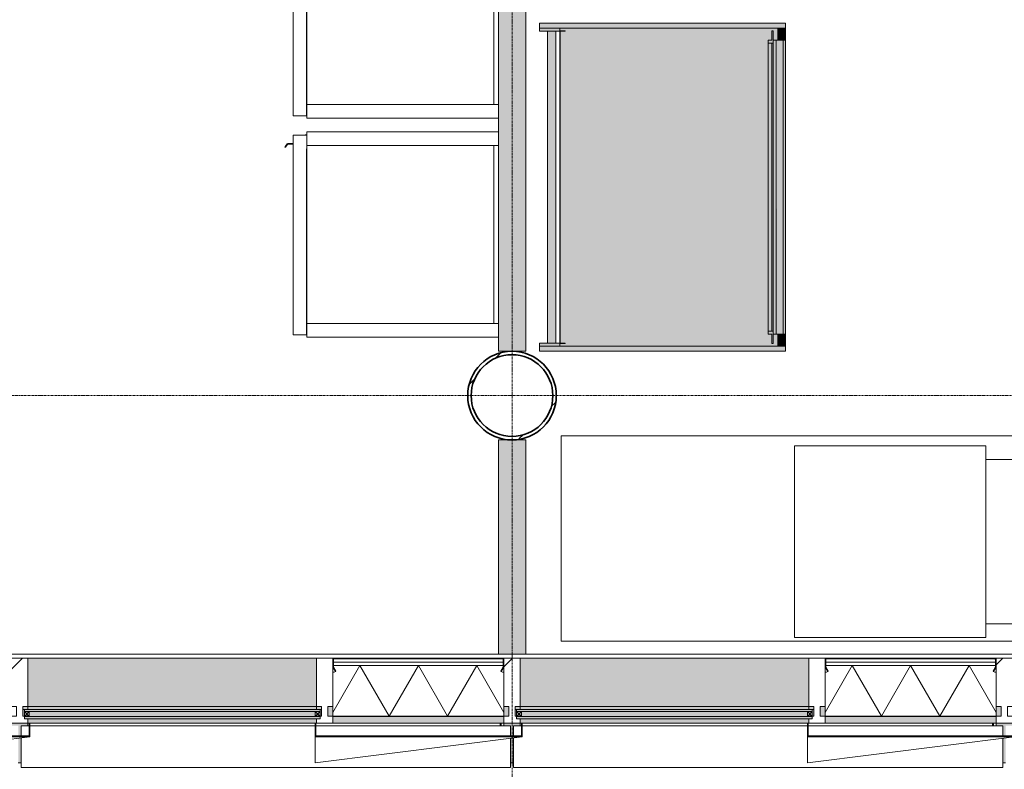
# Model space of a CAD drawing. Header units: millimetres. Extents: x -281 to 121694, y -16481 to 65128.
# Tile 25 of 256: x 15400 to 19000, y 8634 to 11374. Entities that reach past the tile are written whole.
import ezdxf

# ---------------------------------------------------------------- set-up
doc = ezdxf.new("R2010")
doc.units = ezdxf.units.MM
doc.linetypes.add('Grid Line', pattern=[12, 6, -2, 2, -2])
doc.linetypes.add('NLRS_Dash-0_6mm_Space-0_6mm_cpz', pattern=[1.2, 0.6, -0.6])
for name, color, linetype, lineweight in [('A--A2__Ruwbouw', 8, 'Continuous', 5), ('A--L$01A__Algemeen', 7, 'Continuous', 5), ('A--L$07A__Stramien', 1, 'Continuous', 5), ('A--L21__Buitenwanden', 3, 'Continuous', 5), ('A--L28__Hoofddraagconstructies', 3, 'Continuous', 5), ('A--L3__Afbouw', 2, 'Continuous', 5), ('A--L5__InstallatiesW', 7, 'Continuous', 5), ('A--L82__LosseGebruikersInvent', 1, 'Continuous', 5), ('A--L8__LosseInventaris', 1, 'Continuous', 5), ('A--LD21__DetailPenFijnHidden', 1, 'Continuous', 5), ('Specialty Equipment', 1, 'Continuous', 5)]:
    doc.layers.add(name, color=color, linetype=linetype, lineweight=lineweight)

# ---------------------------------------------------------------- blocks, each defined once
blk = doc.blocks.new('28_SCO_TLB_column steel circular hollow section - Ø323_9x12_5-V59-L_80_ 15')
at = {"layer": 'A--L28__Hoofddraagconstructies', "lineweight": 13}
h = blk.add_hatch(dxfattribs=at)
h.set_pattern_fill('FP_84', color=256, style=0, pattern_type=2)
h.set_pattern_definition([(45, (-17200, -10000), (-251.447, 251.447), []), (45, (-17200, -9619), (-251.447, 251.447), [])])
h.paths.add_polyline_path([(0, -161.9), (41.9, -156.4), (81, -140.3), (114.5, -114.5), (140.3, -81), (156.4, -41.9), (162, 0), (156.4, 41.9), (140.3, 81), (114.5, 114.5), (81, 140.3), (41.9, 156.4), (0, 162), (-41.9, 156.4), (-81, 140.3), (-114.5, 114.5), (-140.3, 81), (-156.4, 41.9), (-161.9, 0), (-156.4, -41.9), (-138.3, -83.5), (-114.5, -114.5), (-81, -140.3), (-41.9, -156.4), (-7.8, -160.9)])
h.paths.add_polyline_path([(-21.3, -147.9), (-62.1, -135.9), (-97.9, -112.9), (-125.7, -80.8), (-143.4, -42.1), (-149.4, 0), (-143.4, 42.1), (-125.7, 80.8), (-97.9, 112.9), (-62.1, 135.9), (-21.3, 147.9), (21.3, 147.9), (62.1, 135.9), (97.9, 112.9), (125.7, 80.8), (143.4, 42.1), (149.5, 0), (143.4, -42.1), (123.4, -83.5), (97.9, -112.9), (62.1, -135.9), (21.3, -147.9), (-7.8, -147.9)])
at = {"layer": 'A--L28__Hoofddraagconstructies', "color": 250, "lineweight": 35}
for radius, start, end in [(162, 360, 180), (149.4, 0, 180), (162, 180, 360), (149.4, 180, 0)]:
    blk.add_arc((0, 0), radius, start, end, dxfattribs=at)
blk = doc.blocks.new('TBR-B-BWK-C-NIE-ARC-R25_rvt-1-L_80_ 15')
at = {"layer": 'A--L28__Hoofddraagconstructies', "color": 90, "lineweight": 13}
blk.add_blockref('28_SCO_TLB_column steel circular hollow section - Ø323_9x12_5-V59-L_80_ 15', (17200, 10000), dxfattribs=at)
blk = doc.blocks.new('NLRS_21_CWP_glass panel _T_D__gen_cpz - NLRS_21_10_CWP_vliesgevel isolatie 30min_gen_cpz-V205-L_80_ 15')
at = {"layer": 'A--L$01A__Algemeen'}
h = blk.add_hatch(dxfattribs=at)
h.set_pattern_fill('FP_224', color=256, style=0, pattern_type=2)
h.set_pattern_definition([(45, (-16857.5, -9040), (-449.013, 449.013), []), (45, (-16698.75, -9040), (0, 898.026), []), (45, (-17016.25, -9040), (0, 898.026), [])])
h.paths.add_polyline_path([(303.1, -48.8), (311.8, -33.7), (310.1, -32.7), (301.3, -47.8)])
h.paths.add_polyline_path([(-303.1, -48.8), (-301.3, -47.8), (-310.1, -32.7), (-311.8, -33.7), (-310.1, -36.7)])
h.paths.add_polyline_path([(310.5, -31.2), (312.5, -31.2), (312.5, -5), (310.5, -5)])
h.paths.add_polyline_path([(-310.5, -31.2), (-310.5, -5), (-312.5, -5), (-312.5, -31.2)])
h.paths.add_polyline_path([(307.5, -2), (307.5, 0), (-307.5, 0), (-307.5, -2), (-38.6, -2)])
h = blk.add_hatch(dxfattribs=at)
h.set_pattern_fill('FP_225', color=256, style=0, pattern_type=2)
h.set_pattern_definition([(45, (-16857.5, -9040), (-42.4264, 42.4264), []), (135, (-16857.5, -9040), (-42.4264, -42.4264), [])])
h.paths.add_polyline_path([(-312.5, -51.3), (-307.6, -50.7), (-303.1, -48.8), (-312.5, -32.5)])
for p, q in [((312.5, 0), (-312.5, 0)), ((307.5, 0), (-307.5, 0)), ((312.5, -212), (312.5, 0)), ((-312.5, 0), (-312.5, -212)), ((-312.5, -5), (-312.5, -31.2)), ((-312.5, -27), (312.5, -27)), ((-312.5, -212), (-312.5, -27)), ((-213.6, -27), (-312.5, -198.3)), ((312.5, -27), (-312.5, -27)), ((-312.5, -27), (-312.5, -212)), ((-312.5, -32.5), (-312.5, -51.3)), ((-303.1, -48.8), (-312.5, -32.5)), ((-311.8, -33.7), (-303.1, -48.8)), ((-310.5, -31.2), (-310.5, -5)), ((-310.5, -5), (-310.5, -14.5)), ((310.5, -14.5), (-310.5, -14.5)), ((-310.5, -14.5), (-310.5, -27)), ((-310.5, -14.5), (310.5, -14.5)), ((-310.5, -27), (310.5, -27)), ((-301.3, -47.8), (-310.1, -32.7)), ((-307.5, -2), (307.5, -2)), ((307.5, -2), (-307.5, -2)), ((-213.6, -27), (-106.8, -212)), ((0, -27), (-106.8, -212)), ((0, -27), (106.8, -212)), ((213.6, -27), (106.8, -212)), ((213.6, -27), (312.5, -198.3)), ((310.1, -32.7), (301.3, -47.8)), ((312.5, -32.5), (303.1, -48.8)), ((303.1, -48.8), (311.8, -33.7)), ((310.5, -5), (310.5, -31.2)), ((310.5, -14.5), (310.5, -5)), ((310.5, -27), (310.5, -14.5)), ((312.5, -31.2), (312.5, -5)), ((312.5, -27), (312.5, -212)), ((312.5, -212), (312.5, -27)), ((312.5, -51.3), (312.5, -32.5)), ((-303.1, -48.8), (-301.3, -47.8)), ((301.3, -47.8), (303.1, -48.8)), ((312.5, -212), (-312.5, -212)), ((-312.5, -212), (312.5, -212)), ((-312.5, -212), (312.5, -212))]:
    blk.add_line(p, q, dxfattribs=at)
for centre, radius, start, end in [((307.5, -5), 5, 360, 90), ((-307.5, -5), 5, 90, 180), ((-307.5, -31.2), 5, 180, 210), ((-307.5, -5), 3, 90, 180), ((-307.5, -5), 3, 90, 180), ((-307.5, -31.2), 3, 180, 210), ((307.5, -5), 3, 360, 90), ((307.5, -5), 3, 0, 90), ((307.5, -31.2), 3, 330, 360), ((307.5, -31.2), 5, 330, 0), ((-312.5, -32.5), 18.8, 270, 300), ((312.5, -32.5), 18.8, 240, 270)]:
    blk.add_arc(centre, radius, start, end, dxfattribs=at)
blk = doc.blocks.new('NLRS_21_CWP_glass panel _T_D__gen_cpz - NLRS_21_10_CWP_vliesgevel isolatie 30min_gen_cpz-V206-L_80_ 15')
at = {"layer": 'A--L$01A__Algemeen'}
h = blk.add_hatch(dxfattribs=at)
h.set_pattern_fill('FP_226', color=256, style=0, pattern_type=2)
h.set_pattern_definition([(45, (-18657.5, -9040), (-449.013, 449.013), []), (45, (-18498.75, -9040), (0, 898.026), []), (45, (-18816.25, -9040), (0, 898.026), [])])
h.paths.add_polyline_path([(-303.1, -48.8), (-301.3, -47.8), (-310.1, -32.7), (-311.8, -33.7), (-310.1, -36.7)])
h.paths.add_polyline_path([(303.1, -48.8), (311.8, -33.7), (310.1, -32.7), (301.3, -47.8)])
h.paths.add_polyline_path([(310.5, -31.2), (312.5, -31.2), (312.5, -5), (310.5, -5)])
h.paths.add_polyline_path([(-312.5, -31.2), (-310.5, -31.2), (-310.5, -5), (-312.5, -5)])
h.paths.add_polyline_path([(28, -2), (307.5, -2), (307.5, 0), (-307.5, 0), (-307.5, -2)])
for p, q in [((312.5, 0), (-312.5, 0)), ((307.5, 0), (-307.5, 0)), ((312.5, -212), (312.5, 0)), ((-312.5, 0), (-312.5, -212)), ((-312.5, -5), (-312.5, -31.2)), ((-312.5, -27), (312.5, -27)), ((-312.5, -212), (-312.5, -27)), ((-213.6, -27), (-312.5, -198.3)), ((312.5, -27), (-312.5, -27)), ((-312.5, -27), (-312.5, -212)), ((-312.5, -32.5), (-312.5, -51.3)), ((-303.1, -48.8), (-312.5, -32.5)), ((-311.8, -33.7), (-303.1, -48.8)), ((-310.5, -31.2), (-310.5, -5)), ((-310.5, -5), (-310.5, -14.5)), ((310.5, -14.5), (-310.5, -14.5)), ((-310.5, -14.5), (-310.5, -27)), ((-310.5, -14.5), (310.5, -14.5)), ((-310.5, -27), (310.5, -27)), ((-301.3, -47.8), (-310.1, -32.7)), ((-307.5, -2), (307.5, -2)), ((307.5, -2), (-307.5, -2)), ((-213.6, -27), (-106.8, -212)), ((0, -27), (-106.8, -212)), ((0, -27), (106.8, -212)), ((213.6, -27), (106.8, -212)), ((213.6, -27), (312.5, -198.3)), ((310.1, -32.7), (301.3, -47.8)), ((312.5, -32.5), (303.1, -48.8)), ((303.1, -48.8), (311.8, -33.7)), ((310.5, -5), (310.5, -31.2)), ((310.5, -14.5), (310.5, -5)), ((310.5, -27), (310.5, -14.5)), ((312.5, -31.2), (312.5, -5)), ((312.5, -27), (312.5, -212)), ((312.5, -212), (312.5, -27)), ((312.5, -51.3), (312.5, -32.5)), ((-303.1, -48.8), (-301.3, -47.8)), ((301.3, -47.8), (303.1, -48.8)), ((312.5, -212), (-312.5, -212)), ((-312.5, -212), (312.5, -212)), ((-312.5, -212), (312.5, -212))]:
    blk.add_line(p, q, dxfattribs=at)
for centre, radius, start, end in [((307.5, -5), 5, 360, 90), ((-307.5, -5), 5, 90, 180), ((-307.5, -31.2), 5, 180, 210), ((-307.5, -5), 3, 90, 180), ((-307.5, -5), 3, 90, 180), ((-307.5, -31.2), 3, 180, 210), ((307.5, -5), 3, 360, 90), ((307.5, -5), 3, 0, 90), ((307.5, -31.2), 3, 330, 360), ((307.5, -31.2), 5, 330, 0), ((-312.5, -32.5), 18.8, 270, 300), ((312.5, -32.5), 18.8, 240, 270)]:
    blk.add_arc(centre, radius, start, end, dxfattribs=at)
blk = doc.blocks.new('Rectangular Mullion - 1332_210 x 60_30min zwart-47491177-L_80_ 15')
at = {"layer": 'A--L3__Afbouw'}
blk.add_hatch(color=256, dxfattribs=at).paths.add_polyline_path([(26170, 8803), (26170, 8827.2), (25545, 8827.2), (25545, 8803), (26152.3, 8803)])
for p, q in [((25545, 8827.2), (25545, 8828)), ((25545, 8827.2), (26170, 8827.2)), ((26170, 8828), (26170, 8827.2)), ((25545, 8803), (26170, 8803))]:
    blk.add_line(p, q, dxfattribs=at)
blk = doc.blocks.new('Rectangular Mullion - 1332_210 x 60_30min zwart-V211-L_80_ 15')
at = {"layer": 'A--L3__Afbouw'}
for points in [[(17170, 8803), (17170, 8827.2), (16545, 8827.2), (16545, 8803), (16818.9, 8803)], [(17170, 8827.2), (17170, 8828), (16818.9, 8827.2)]]:
    blk.add_hatch(color=256, dxfattribs=at).paths.add_polyline_path(points)
for p, q in [((16545, 8827.2), (16545, 8828)), ((16545, 8827.2), (17170, 8827.2)), ((17170, 8828), (17170, 8827.2)), ((16545, 8803), (17170, 8803))]:
    blk.add_line(p, q, dxfattribs=at)
blk = doc.blocks.new('Rectangular Mullion - 1332_210 x 60_30min zwart-V215-L_80_ 15')
at = {"layer": 'A--L3__Afbouw'}
for p, q in [((-30, 221), (-30, 237)), ((-30, 237), (30, 237)), ((30, 237), (30, 212.8)), ((-29.2, 212.8), (-30, 212.8)), ((-29.2, 212), (-29.2, 212.8)), ((-12, 212), (-29.2, 212)), ((-12, 177), (-12, 212)), ((29.2, 212), (12, 212)), ((12, 212), (12, 177)), ((30, 212.8), (29.2, 212.8)), ((29.2, 212.8), (29.2, 212)), ((-30, 0), (-30, 176.2)), ((-30, 176.2), (-29.2, 176.2)), ((-29.2, 176.2), (-29.2, 177)), ((-29.2, 177), (-12, 177)), ((12, 177), (29.2, 177)), ((29.2, 177), (29.2, 176.2)), ((29.2, 176.2), (30, 176.2)), ((30, 0), (-30, 0))]:
    blk.add_line(p, q, dxfattribs=at)
blk = doc.blocks.new('Rectangular Mullion - 1332_210 x 60_30min zwart-V216-L_80_ 15')
at = {"layer": 'A--L3__Afbouw'}
for p, q in [((-30, 221), (-30, 237)), ((-30, 237), (30, 237)), ((30, 237), (30, 212.8)), ((-29.2, 212.8), (-30, 212.8)), ((-29.2, 212), (-29.2, 212.8)), ((-12, 212), (-29.2, 212)), ((-12, 177), (-12, 212)), ((29.2, 212), (12, 212)), ((12, 212), (12, 177)), ((30, 212.8), (29.2, 212.8)), ((29.2, 212.8), (29.2, 212)), ((-30, 0), (-30, 176.2)), ((-30, 176.2), (-29.2, 176.2)), ((-29.2, 176.2), (-29.2, 177)), ((-29.2, 177), (-12, 177)), ((12, 177), (29.2, 177)), ((29.2, 177), (29.2, 176.2)), ((29.2, 176.2), (30, 176.2)), ((30, 0), (-30, 0))]:
    blk.add_line(p, q, dxfattribs=at)
blk = doc.blocks.new('Rectangular Mullion - 1332_210 x 60_30min zwart-V220-L_80_ 15')
at = {"layer": 'A--L3__Afbouw'}
for points in [[(25405.6, 8863.8), (25485, 8863.8), (25485, 9040), (24430, 9040), (24430, 8863.8), (24659, 8863.8)], [(24430, 8853), (25485, 8853), (25485, 8863), (24430, 8863), (24430, 8855.8)], [(25483.1, 8803), (25485, 8803), (25485, 8819), (24430, 8819), (24430, 8803), (25480.1, 8803)]]:
    blk.add_hatch(color=256, dxfattribs=at).paths.add_polyline_path(points)
for p, q in [((25485, 9040), (24430, 9040)), ((24430, 8863), (24430, 8863.8)), ((24430, 8863.8), (25485, 8863.8)), ((24430, 8853), (24430, 8863)), ((24430, 8863), (25485, 8863)), ((25485, 8863.8), (25485, 8863)), ((25485, 8863), (25485, 8853)), ((24430, 8803), (24434.6, 8803)), ((24437.6, 8803), (25480.1, 8803)), ((25483.1, 8803), (25485, 8803))]:
    blk.add_line(p, q, dxfattribs=at)
blk = doc.blocks.new('Rectangular Mullion - 1332_435 x 60_30min-56842410-L_80_ 15')
at = {"layer": 'A--LD21__DetailPenFijnHidden'}
h = blk.add_hatch(color=256, dxfattribs=at)
h.paths.add_polyline_path([(4.9, 382), (4.9, 291.1), (-5.1, 292.3), (-5.1, 382)])
h.paths.add_polyline_path([(-5.1, 284), (4.9, 284), (4.9, 247), (30, 247), (29.2, 237), (-30, 237), (-29.2, 247), (-5.1, 247)])
for p, q in [((-5.1, 382), (4.9, 382)), ((-30, 237), (-30, 247)), ((30, 247), (30, 237))]:
    blk.add_line(p, q, dxfattribs=at)
blk = doc.blocks.new('Rectangular Mullion - 1332_210 x 60_30min zwart-56819415-L_80_ 15')
at = {"layer": 'A--LD21__DetailPenFijnHidden'}
h = blk.add_hatch(color=256, dxfattribs=at)
h.paths.add_polyline_path([(10012, 8853), (10030, 8853), (10029.2, 8863), (10012, 8863), (10012, 8855.8)])
h.paths.add_polyline_path([(11085, 8853), (11103, 8853), (11103, 8863), (11085, 8863), (11085, 8855.8)])
blk = doc.blocks.new('Rectangular Mullion - 1332_210 x 60_30min zwart-56819417-L_80_ 15')
at = {"layer": 'A--LD21__DetailPenFijnHidden'}
h = blk.add_hatch(color=256, dxfattribs=at)
h.paths.add_polyline_path([(26170.8, 8828), (26188, 8828), (26188, 8863), (26170, 8863), (26170, 8828)])
h.paths.add_polyline_path([(25527, 8828), (25545, 8828), (25544.2, 8863), (25527, 8863), (25527, 8855.8)])
blk = doc.blocks.new('Rectangular Mullion - 1332_210 x 60_30min zwart-V237-L_80_ 15')
at = {"layer": 'A--L3__Afbouw'}
h = blk.add_hatch(dxfattribs=at)
h.set_pattern_fill('FP_240', color=256, style=0, pattern_type=2)
h.set_pattern_definition([(315, (-19000, 9040), (449.013, 449.013), []), (315, (-18841.25, 9040), (898.026, 0), []), (315, (-19158.75, 9040), (898.026, 0), [])])
h.paths.add_polyline_path([(17, 237), (30, 237), (29.5, 221), (17, 221), (17, 213), (12, 212), (12, 177), (30, 176.2), (30, 0), (-30, 0), (-29.2, 177), (-12, 177), (-12, 212), (-30, 212.8), (-30, 237)])
for p, q in [((-30, 212.8), (-30, 237)), ((-30, 237), (30, 237)), ((30, 237), (30, 221)), ((-29.2, 212.8), (-30, 212.8)), ((-29.2, 212), (-29.2, 212.8)), ((-12, 212), (-29.2, 212)), ((-12, 177), (-12, 212)), ((29.2, 212), (12, 212)), ((12, 212), (12, 177)), ((30, 212.8), (29.2, 212.8)), ((29.2, 212.8), (29.2, 212)), ((-30, 176.2), (-29.2, 176.2)), ((-29.2, 176.2), (-29.2, 177)), ((-29.2, 177), (-12, 177)), ((12, 177), (29.2, 177)), ((29.2, 177), (29.2, 176.2)), ((29.2, 176.2), (30, 176.2)), ((30, 176.2), (30, 0)), ((30, 0), (-30, 0))]:
    blk.add_line(p, q, dxfattribs=at)
blk = doc.blocks.new('Rectangular Mullion - 1332_210 x 60_30min zwart-V238-L_80_ 15')
at = {"layer": 'A--L3__Afbouw'}
h = blk.add_hatch(dxfattribs=at)
h.set_pattern_fill('FP_241', color=256, style=0, pattern_type=2)
h.set_pattern_definition([(315, (-17200, 9040), (449.013, 449.013), []), (315, (-17041.25, 9040), (898.026, 0), []), (315, (-17358.75, 9040), (898.026, 0), [])])
h.paths.add_polyline_path([(-30, 237), (30, 237), (29.5, 221), (17, 221), (17, 213), (12, 212), (12, 177), (30, 176.2), (30, 0), (-30, 0), (-29.2, 177), (-12, 177), (-12, 212), (-30, 212.8)])
for p, q in [((-30, 212.8), (-30, 237)), ((-30, 237), (30, 237)), ((30, 237), (30, 221)), ((-29.2, 212.8), (-30, 212.8)), ((-29.2, 212), (-29.2, 212.8)), ((-12, 212), (-29.2, 212)), ((-12, 177), (-12, 212)), ((29.2, 212), (12, 212)), ((12, 212), (12, 177)), ((30, 212.8), (29.2, 212.8)), ((29.2, 212.8), (29.2, 212)), ((-30, 176.2), (-29.2, 176.2)), ((-29.2, 176.2), (-29.2, 177)), ((-29.2, 177), (-12, 177)), ((12, 177), (29.2, 177)), ((29.2, 177), (29.2, 176.2)), ((29.2, 176.2), (30, 176.2)), ((30, 176.2), (30, 0)), ((30, 0), (-30, 0))]:
    blk.add_line(p, q, dxfattribs=at)
blk = doc.blocks.new('Rectangular Mullion - 1332_210 x 60_30min zwart-V239-L_80_ 15')
at = {"layer": 'A--L3__Afbouw'}
h = blk.add_hatch(dxfattribs=at)
h.set_pattern_fill('FP_242', color=256, style=0, pattern_type=2)
h.set_pattern_definition([(315, (-15400, 9040), (449.013, 449.013), []), (315, (-15241.25, 9040), (898.026, 0), []), (315, (-15558.75, 9040), (898.026, 0), [])])
h.paths.add_polyline_path([(17, 237), (30, 237), (29.5, 221), (17, 221), (17, 213), (12, 212), (12, 177), (30, 176.2), (30, 0), (-30, 0), (-29.2, 177), (-12, 177), (-12, 212), (-30, 212.8), (-30, 237)])
for p, q in [((-30, 212.8), (-30, 237)), ((-30, 237), (30, 237)), ((30, 237), (30, 221)), ((-29.2, 212.8), (-30, 212.8)), ((-29.2, 212), (-29.2, 212.8)), ((-12, 212), (-29.2, 212)), ((-12, 177), (-12, 212)), ((29.2, 212), (12, 212)), ((12, 212), (12, 177)), ((30, 212.8), (29.2, 212.8)), ((29.2, 212.8), (29.2, 212)), ((-30, 176.2), (-29.2, 176.2)), ((-29.2, 176.2), (-29.2, 177)), ((-29.2, 177), (-12, 177)), ((12, 177), (29.2, 177)), ((29.2, 177), (29.2, 176.2)), ((29.2, 176.2), (30, 176.2)), ((30, 176.2), (30, 0)), ((30, 0), (-30, 0))]:
    blk.add_line(p, q, dxfattribs=at)
blk = doc.blocks.new('Rectangular Mullion - gevelband kader-V320-L_80_ 15')
at = {"layer": 'A--L3__Afbouw'}
for p, q in [((24404.9, 8756), (24404.9, 8793)), ((24404.9, 8793), (24434.6, 8793)), ((24437.6, 8793), (25480.1, 8793)), ((25483.1, 8793), (26194.9, 8793)), ((26194.9, 8793), (26194.9, 8756)), ((24404.9, 8640), (24404.9, 8748.9)), ((26194.9, 8747.7), (26194.9, 8640)), ((26194.9, 8640), (24404.9, 8640))]:
    blk.add_line(p, q, dxfattribs=at)
blk = doc.blocks.new('NLRS_82_FU_UN_lab en spoel tafels_gen_kad - labtafel dxbxh 750x1800x950-V347-L_80_ 15')
at = {"layer": 'A--L$01A__Algemeen'}
for p, q in [((900, 487.3), (-900, 487.3)), ((-900, 487.3), (-900, -262.7)), ((900, 400.7), (900, 487.3)), ((900, -262.7), (900, -199.3)), ((-900, -262.7), (900, -262.7))]:
    blk.add_line(p, q, dxfattribs=at)
blk = doc.blocks.new('NLRS_57_ME_UN_zuurkast_gen_kad - zuurkast dxbxh 900x1200x2700-V354-L_80_ 15')
at = {"layer": 'A--L5__InstallatiesW'}
for points in [[(-600, -900), (-581, -900), (-581, -2), (-583, 0), (-598, 0), (-600, -2), (-600, -638.9)], [(581, -900), (600, -900), (600, -2), (598, 0), (583, 0), (581, -2), (581, -638.9)]]:
    blk.add_hatch(color=254, dxfattribs=at).paths.add_polyline_path(points)
h = blk.add_hatch(color=254, dxfattribs=at)
h.paths.add_polyline_path([(-571, -94), (-570, -94), (-571, -76.5)])
h.paths.add_polyline_path([(-569.5, -75), (-569.5, -76), (-569.5, -75)])
at = {"layer": 'A--L8__LosseInventaris'}
h = blk.add_hatch(color=254, dxfattribs=at)
h.paths.add_polyline_path([(-600, -2), (-598, 0), (-600, 0)])
h.paths.add_polyline_path([(-583, 0), (-581, -2), (-581, -75), (-570, -75), (-570, 0), (-581, 0)])
for points in [[(-570, -60), (570, -60), (570, -30), (-570, -30)], [(-537, -866), (537, -866), (537, -855), (-537, -855)], [(-526, -836.4), (-526, -850.5), (526, -850.5), (526, -836.4), (-421.2, -836.4)], [(-526, -855), (526, -855), (526, -850.5), (-526, -850.5)], [(-581, -874.3), (-581, -898), (-579, -900), (-539, -900), (-537, -898), (-537, -874.3), (-539, -872.3), (-579, -872.3)], [(-537, -868.5), (537, -867.9), (537, -866), (-537, -866.7), (-537, -867.9)], [(-537, -868.5), (-537, -872), (537, -872), (537, -868.5), (-421.2, -868.5)], [(-537, -874.3), (-537, -892), (537, -892), (537, -872), (-537, -872.3)], [(-537, -896.3), (-537, -900), (537, -898.9), (537, -892), (-537, -892.8), (-537, -895.3)], [(537, -874.3), (537, -898), (539, -900), (579, -900), (581, -898), (581, -874.3), (579, -872.3), (539, -872.3)]]:
    blk.add_hatch(color=254, dxfattribs=at).paths.add_polyline_path(points)
h = blk.add_hatch(color=254, dxfattribs=at)
h.paths.add_polyline_path([(570, 0), (570, -75), (581, -75), (581, -2), (583, 0), (581, 0)])
h.paths.add_polyline_path([(598, 0), (600, -2), (600, 0)])
h = blk.add_hatch(color=254, dxfattribs=at)
h.paths.add_polyline_path([(-581, -836.4), (-581, -874.3), (-579, -872.3), (-539, -872.3), (-537, -874.3), (-537, -855), (-571, -855), (-571, -850.5), (-537, -850.5), (-537, -836.4), (537, -836.4), (537, -850.5), (571, -850.5), (571, -855), (537, -855), (537, -874.3), (539, -872.3), (579, -872.3), (581, -874.3), (581, -75), (-581, -76), (-581, -638.9)])
h.paths.add_polyline_path([(-581, -900), (-579, -900), (-581, -898)])
h.paths.add_polyline_path([(-539, -900), (-537, -898.9), (-537.9, -898.9), (-538.9, -899.9)])
h.paths.add_polyline_path([(537, -900), (537.9, -898.9), (537, -899.5), (537, -899.9)])
h.paths.add_polyline_path([(570, -76.5), (571, -76.5), (570, -94)])
h.paths.add_polyline_path([(579, -900), (581, -900), (581, -898)])
h = blk.add_hatch(color=254, dxfattribs=at)
h.paths.add_polyline_path([(-571, -855), (-526, -855), (-526, -836.4), (-537, -836.4), (-537, -850.5), (-571, -850.5)])
h.paths.add_polyline_path([(526, -855), (571, -855), (571, -850.5), (537, -850.5), (537, -836.4), (526, -836.4), (526, -850.5)])
at = {"layer": 'A--L5__InstallatiesW', "color": 5}
for p, q in [((-583, 0), (-598, 0)), ((598, 0), (583, 0)), ((-600, -2), (-600, -900)), ((-581, -900), (-581, -2)), ((581, -2), (581, -900)), ((600, -900), (600, -2)), ((-571, -76.5), (-571, -94)), ((-571, -94), (-570, -94)), ((-570, -94), (-570, -76.5)), ((569.5, -75), (-569.5, -75)), ((-569.5, -76), (569.5, -76)), ((570, -76.5), (570, -94)), ((570, -94), (571, -94)), ((571, -94), (571, -76.5)), ((581, -900), (600, -900)), ((-600, -900), (-581, -900))]:
    blk.add_line(p, q, dxfattribs=at)
for centre, radius, start, end in [((-583, -2), 2, 0, 90), ((583, -2), 2, 90, 180), ((598, -2), 2, 360, 90), ((-598, -2), 2, 90, 180), ((-569.5, -76.5), 1.46, 90, 180), ((-569.5, -76.5), 0.5, 90, 180), ((569.5, -76.5), 1.46, 0, 90), ((569.5, -76.5), 0.5, 0, 90)]:
    blk.add_arc(centre, radius, start, end, dxfattribs=at)
at = {"layer": 'A--L8__LosseInventaris', "color": 5}
for p, q in [((-598, 0), (-600, 0)), ((-600, 0), (-600, -2)), ((-570, 0), (-583, 0)), ((-570, -75), (-570, 0)), ((570, -30), (-570, -30)), ((-570, -30), (-570, -60)), ((583, 0), (570, 0)), ((570, 0), (570, -75)), ((570, -60), (570, -30)), ((600, 0), (598, 0)), ((600, -2), (600, 0)), ((-570, -60), (570, -60)), ((-569.5, -75), (-581, -75)), ((581, -75), (569.5, -75)), ((-537, -866), (-537, -855)), ((526, -855), (-526, -855)), ((537, -855), (537, -866)), ((-581, -900), (-579, -900)), ((-539, -900), (-537, -900)), ((-537, -868.5), (-537, -866)), ((-537, -866), (537, -866)), ((-537, -872), (-537, -868.5)), ((-537, -874.4), (-537, -872)), ((537, -892), (-537, -892)), ((-537, -898.9), (-537, -900)), ((537, -866), (537, -868.5)), ((537, -868.5), (537, -872)), ((537, -872), (537, -874.4)), ((537, -900), (537, -898.9)), ((537, -900), (539, -900)), ((579, -900), (581, -900)), ((-537, -900), (537, -900))]:
    blk.add_line(p, q, dxfattribs=at)
at = {"layer": 'Specialty Equipment'}
for p, q in [((-571, -850.5), (-571, -855)), ((-537, -850.5), (-571, -850.5)), ((-571, -855), (-526, -855)), ((-526, -836.4), (-537, -836.4)), ((-537, -836.4), (-537, -850.5)), ((-526, -855), (-526, -836.4)), ((526, -836.4), (-526, -836.4)), ((-526, -836.4), (-526, -850.5)), ((-526, -850.5), (526, -850.5)), ((537, -836.4), (526, -836.4)), ((526, -836.4), (526, -855)), ((526, -850.5), (526, -836.4)), ((526, -855), (571, -855)), ((537, -850.5), (537, -836.4)), ((571, -850.5), (537, -850.5)), ((571, -855), (571, -850.5)), ((-581, -874.3), (-581, -898)), ((-539, -872.3), (-579, -872.3)), ((-537, -898), (-537, -874.3)), ((537, -874.3), (537, -898)), ((579, -872.3), (539, -872.3)), ((581, -898), (581, -874.3)), ((-579, -900), (-539, -900)), ((539, -900), (579, -900))]:
    blk.add_line(p, q, dxfattribs=at)
for centre, start, end in [((-579, -874.3), 90, 180), ((-579, -898), 180, 270), ((-539, -874.3), 360, 90), ((-539, -898), 270, 0), ((539, -874.3), 90, 180), ((539, -898), 180, 270), ((579, -874.3), 360, 90), ((579, -898), 270, 0)]:
    blk.add_arc(centre, 2, start, end, dxfattribs=at)
blk = doc.blocks.new('NLRS_82_SE_UN_koelkast_vriezer_incubator_gen_kad - vriezer -20 dxbxh 750x750x1600-51732105-L_80_ 15')
at = {"layer": 'A--L8__LosseInventaris'}
for p, q in [((-280.3, 79), (-330.3, 79)), ((-330.3, 79), (-330.3, -621)), ((-280.3, 79), (369.7, 79)), ((-280.3, 63), (-280.3, 79)), ((-280.3, -621), (-280.3, 79)), ((369.7, 79), (369.7, 63)), ((419.7, 79), (369.7, 79)), ((369.7, 79), (369.7, -621)), ((419.7, -621), (419.7, 79)), ((369.7, 63), (-280.3, 63)), ((-280.3, 63), (369.7, 63)), ((-280.3, -621), (-280.3, 63)), ((369.7, -621), (369.7, 63)), ((-330.3, -621), (-280.3, -621)), ((-318.8, -621), (-268.8, -621)), ((-318.8, -670), (-318.8, -621)), ((369.7, -621), (-280.3, -621)), ((-268.8, -622), (-268.8, -621)), ((411.2, -622), (-268.8, -622)), ((369.7, -621), (419.7, -621)), ((411.2, -670), (411.2, -622)), ((-317.8, -671), (410.2, -671)), ((-287.8, -671), (-287.8, -688.7)), ((-285.3, -687.5), (-285.3, -671)), ((-286, -692.5), (-276.3, -700.6)), ((-274.5, -698.9), (-283.5, -691.3))]:
    blk.add_line(p, q, dxfattribs=at)
for centre, radius, start, end in [((-305.3, -621), 15, 180, 204.8987), ((-282.8, -688.7), 5, 180, 230), ((-280.3, -687.5), 5, 180, 230), ((-275.3, -699.8), 1.26, 220, 50)]:
    blk.add_arc(centre, radius, start, end, dxfattribs=at)
for points, knots in [([(-317.8, -671), (-317.9, -671), (-318, -671), (-318.2, -670.9), (-318.3, -670.9), (-318.4, -670.8), (-318.5, -670.7), (-318.7, -670.5), (-318.8, -670.3), (-318.8, -670.1), (-318.8, -670)], [0, 0, 0, 0, 0.166667, 0.25, 0.333333, 0.416667, 0.5, 0.666667, 0.833333, 1, 1, 1, 1]), ([(411.2, -670), (411.2, -670.1), (411.2, -670.3), (411.1, -670.5), (410.9, -670.7), (410.8, -670.8), (410.7, -670.9), (410.6, -670.9), (410.4, -671), (410.3, -671), (410.2, -671)], [-1, -1, -1, -1, -0.833333, -0.666667, -0.5, -0.416667, -0.333333, -0.25, -0.166667, 0, 0, 0, 0])]:
    blk.add_open_spline(points, degree=3, knots=knots, dxfattribs=at)
blk = doc.blocks.new('NLRS_82_SE_UN_koelkast_vriezer_incubator_gen_kad - koelkast dxbxh 750x750x1800-49283073-L_80_ 15')
at = {"layer": 'A--L8__LosseInventaris'}
for p, q in [((-280.3, 79), (-330.3, 79)), ((-330.3, 79), (-330.3, -621)), ((-280.3, 79), (369.7, 79)), ((-280.3, 63), (-280.3, 79)), ((-280.3, -621), (-280.3, 79)), ((369.7, 79), (369.7, 63)), ((419.7, 79), (369.7, 79)), ((369.7, 79), (369.7, -621)), ((419.7, -621), (419.7, 79)), ((369.7, 63), (-280.3, 63)), ((-280.3, 63), (369.7, 63)), ((-280.3, -621), (-280.3, 63)), ((369.7, -621), (369.7, 63)), ((-330.3, -621), (-280.3, -621)), ((-318.8, -621), (-268.8, -621)), ((-318.8, -670), (-318.8, -621)), ((369.7, -621), (-280.3, -621)), ((-268.8, -622), (-268.8, -621)), ((411.2, -622), (-268.8, -622)), ((369.7, -621), (419.7, -621)), ((411.2, -670), (411.2, -622)), ((-317.8, -671), (410.2, -671)), ((-287.8, -671), (-287.8, -688.7)), ((-285.3, -687.5), (-285.3, -671)), ((-286, -692.5), (-276.3, -700.6)), ((-274.5, -698.9), (-283.5, -691.3))]:
    blk.add_line(p, q, dxfattribs=at)
for centre, radius, start, end in [((-305.3, -621), 15, 180, 204.8987), ((-282.8, -688.7), 5, 180, 230), ((-280.3, -687.5), 5, 180, 230), ((-275.3, -699.8), 1.26, 220, 50)]:
    blk.add_arc(centre, radius, start, end, dxfattribs=at)
for points, knots in [([(-317.8, -671), (-317.9, -671), (-318, -671), (-318.2, -670.9), (-318.3, -670.9), (-318.4, -670.8), (-318.5, -670.7), (-318.7, -670.5), (-318.8, -670.3), (-318.8, -670.1), (-318.8, -670)], [0, 0, 0, 0, 0.166667, 0.25, 0.333333, 0.416667, 0.5, 0.666667, 0.833333, 1, 1, 1, 1]), ([(411.2, -670), (411.2, -670.1), (411.2, -670.3), (411.1, -670.5), (410.9, -670.7), (410.8, -670.8), (410.7, -670.9), (410.6, -670.9), (410.4, -671), (410.3, -671), (410.2, -671)], [-1, -1, -1, -1, -0.833333, -0.666667, -0.5, -0.416667, -0.333333, -0.25, -0.166667, 0, 0, 0, 0])]:
    blk.add_open_spline(points, degree=3, knots=knots, dxfattribs=at)
blk = doc.blocks.new('NLRS_82_SE_LB_laboratorium apparaat space reservation_gen_cpz - lab apparaat_tafelniveau-57700391-L_80_ 15')
at = {"layer": 'A--L8__LosseInventaris', "linetype": 'NLRS_Dash-0_6mm_Space-0_6mm_cpz'}
for p, q in [((-325, 300), (325, 300)), ((-325, 300), (-325, -300)), ((325, 300), (325, -300)), ((-325, -300), (325, -300))]:
    blk.add_line(p, q, dxfattribs=at)
at = {"layer": 'Specialty Equipment'}
for p, q in [((325, 300), (-325, 300)), ((-325, 300), (-325, -300)), ((325, -300), (325, 300)), ((-325, -300), (325, -300))]:
    blk.add_line(p, q, dxfattribs=at)
blk = doc.blocks.new('NLRS_82_SE_LB_laboratorium apparaat space reservation_gen_cpz - lab apparaat_tafelniveau-57700392-L_80_ 15')
at = {"layer": 'A--L8__LosseInventaris', "linetype": 'NLRS_Dash-0_6mm_Space-0_6mm_cpz'}
for p, q in [((-350, 350), (350, 350)), ((-350, 350), (-350, -350)), ((350, 350), (350, -350)), ((-350, -350), (350, -350))]:
    blk.add_line(p, q, dxfattribs=at)
at = {"layer": 'Specialty Equipment'}
for p, q in [((350, 350), (-350, 350)), ((-350, 350), (-350, -350)), ((350, -350), (350, 350)), ((-350, -350), (350, -350))]:
    blk.add_line(p, q, dxfattribs=at)
blk = doc.blocks.new('CSWK_double-triple glass panel - CSWK_double-triple glass panel-73654250-L_80_ 15')
at = {"layer": 'A--L$01A__Algemeen'}
for points in [[(540.5, -195), (540.5, -187), (-540.5, -187), (-540.5, -195), (354.6, -195)], [(540.5, -221), (540.5, -213), (-540.5, -213), (-540.5, -221), (354.6, -221)]]:
    blk.add_hatch(color=256, dxfattribs=at).paths.add_polyline_path(points)
at = {"layer": 'A--L82__LosseGebruikersInvent'}
blk.add_hatch(color=256, dxfattribs=at).paths.add_polyline_path([(354.6, -213), (545.5, -212), (545.5, -187), (540.5, -187), (540.5, -195), (-540.5, -195), (-540.5, -187), (-545.5, -187), (-545.5, -212), (-18.7, -213)])
at = {"layer": 'A--L$01A__Algemeen'}
for p, q in [((-540.5, -187), (540.5, -187)), ((-540.5, -195), (-540.5, -187)), ((540.5, -195), (-540.5, -195)), ((-540.5, -195), (-540.5, -213)), ((-522.5, -195), (-540.5, -195)), ((-540.5, -213), (-522.5, -195)), ((-522.5, -213), (-540.5, -195)), ((-540.5, -213), (540.5, -213)), ((-540.5, -221), (-540.5, -213)), ((-540.5, -213), (-522.5, -213)), ((-522.5, -213), (-522.5, -195)), ((522.5, -195), (522.5, -213)), ((540.5, -195), (522.5, -195)), ((522.5, -213), (540.5, -195)), ((540.5, -213), (522.5, -195)), ((522.5, -213), (540.5, -213)), ((540.5, -187), (540.5, -195)), ((540.5, -213), (540.5, -195)), ((540.5, -213), (540.5, -221)), ((540.5, -221), (-540.5, -221))]:
    blk.add_line(p, q, dxfattribs=at)
at = {"layer": 'A--L82__LosseGebruikersInvent'}
for p, q in [((-545.5, -187), (-540.5, -187)), ((540.5, -187), (545.5, -187))]:
    blk.add_line(p, q, dxfattribs=at)
blk = doc.blocks.new('zetwerk - NLRS_41_12_05_GM_zetwerk gevel_gen_cpz-73493080-L_80_ 15')
at = {"layer": 'A--L$01A__Algemeen'}
for p, q in [((-374.45, 0), (-377.45, 0)), ((-377.45, 0), (-377.45, -50)), ((-374.45, -47), (-374.45, 0)), ((380.05, 0), (377.05, 0)), ((377.05, 0), (377.05, -47)), ((380.05, -50), (380.05, 0)), ((-377.45, -145), (380.05, -50)), ((380.05, -50), (-377.45, -50)), ((-377.45, -50), (-377.45, -145)), ((-377.45, -50), (380.05, -50)), ((377.05, -47), (-374.45, -47))]:
    blk.add_line(p, q, dxfattribs=at)
blk = doc.blocks.new('zetwerk - NLRS_41_12_05_GM_zetwerk gevel_gen_cpz-73493256-L_80_ 15')
at = {"layer": 'A--LD21__DetailPenFijnHidden'}
blk.add_hatch(color=256, dxfattribs=at).paths.add_polyline_path([(301.9, -10), (302.5, -10), (302.5, 0), (299.5, 0), (299.5, -10)])
for p, q in [((-377.5, 0), (-377.5, -10)), ((299.5, 0), (299.5, -10)), ((302.5, -10), (302.5, 0))]:
    blk.add_line(p, q, dxfattribs=at)

msp = doc.modelspace()

# ---------------------------------------------------------------- hatches: boundary and pattern name
at = {"layer": 'A--A2__Ruwbouw'}
for points in [[(17250, 10161.9), (17250, 14200), (17150, 14200), (17150, 10161.9), (17241.9, 10161.9)], [(17250, 9055), (17250, 9838), (17150, 9838), (17150, 9055), (17192.2, 9055)]]:
    msp.add_hatch(color=256, dxfattribs=at).paths.add_polyline_path(points)

# ---------------------------------------------------------------- linework, layer by layer
at = {"layer": 'A--L$07A__Stramien', "linetype": 'Grid Line'}
for p, q in [((17200, 64428.4), (17200, 5044.8)), ((100373, 10000), (-281.1, 10000))]:
    msp.add_line(p, q, dxfattribs=at)
at = {"layer": 'A--L21__Buitenwanden'}
for p, q in [((17250, 10161.9), (17250, 14276)), ((17150, 11014), (17150, 10964)), ((17150, 10214), (17150, 10161.9)), ((17150, 10161.9), (17250, 10161.9)), ((17250, 9838), (17150, 9838)), ((17150, 9838), (17150, 9055)), ((17250, 9055), (17250, 9838)), ((9347.5, 9055), (25485, 9055)), ((16485, 9040), (15430, 9040)), ((18285, 9040), (17230, 9040))]:
    msp.add_line(p, q, dxfattribs=at)

# ---------------------------------------------------------------- block references
at = {"lineweight": 5}
msp.add_blockref('TBR-B-BWK-C-NIE-ARC-R25_rvt-1-L_80_ 15', (0, 0), dxfattribs=at)
at = {"layer": 'A--L$01A__Algemeen'}
for name, p in [('CSWK_double-triple glass panel - CSWK_double-triple glass panel-73654250-L_80_ 15', (15957.5, 9040)), ('CSWK_double-triple glass panel - CSWK_double-triple glass panel-73654250-L_80_ 15', (17757.5, 9040)), ('zetwerk - NLRS_41_12_05_GM_zetwerk gevel_gen_cpz-73493080-L_80_ 15', (15057.5, 8803)), ('zetwerk - NLRS_41_12_05_GM_zetwerk gevel_gen_cpz-73493080-L_80_ 15', (16857.5, 8803)), ('zetwerk - NLRS_41_12_05_GM_zetwerk gevel_gen_cpz-73493080-L_80_ 15', (18657.5, 8803))]:
    msp.add_blockref(name, p, dxfattribs=at)
at = {"layer": 'A--L3__Afbouw', "extrusion": (0, 0, -1), "rotation": 180}
for name, p in [('Rectangular Mullion - 1332_210 x 60_30min zwart-V239-L_80_ 15', (-15400, 9040)), ('Rectangular Mullion - 1332_210 x 60_30min zwart-V216-L_80_ 15', (-16515, 9040)), ('Rectangular Mullion - 1332_210 x 60_30min zwart-V238-L_80_ 15', (-17200, 9040)), ('Rectangular Mullion - 1332_210 x 60_30min zwart-V215-L_80_ 15', (-18315, 9040)), ('Rectangular Mullion - 1332_210 x 60_30min zwart-V237-L_80_ 15', (-19000, 9040))]:
    msp.add_blockref(name, p, dxfattribs=at)
at = {"layer": 'A--L3__Afbouw'}
for name, p in [('Rectangular Mullion - 1332_210 x 60_30min zwart-V220-L_80_ 15', (-9000, 0)), ('Rectangular Mullion - 1332_210 x 60_30min zwart-V220-L_80_ 15', (-7200, 0)), ('Rectangular Mullion - 1332_210 x 60_30min zwart-V211-L_80_ 15', (0, 0)), ('Rectangular Mullion - 1332_210 x 60_30min zwart-47491177-L_80_ 15', (-7200, 0)), ('Rectangular Mullion - gevelband kader-V320-L_80_ 15', (-9000, 0)), ('Rectangular Mullion - gevelband kader-V320-L_80_ 15', (-7200, 0))]:
    msp.add_blockref(name, p, dxfattribs=at)
at = {"layer": 'A--L82__LosseGebruikersInvent'}
for name, p in [('NLRS_82_FU_UN_lab en spoel tafels_gen_kad - labtafel dxbxh 750x1800x950-V347-L_80_ 15', (18280.3, 9365.3)), ('NLRS_21_CWP_glass panel _T_D__gen_cpz - NLRS_21_10_CWP_vliesgevel isolatie 30min_gen_cpz-V205-L_80_ 15', (16857.5, 9040)), ('NLRS_21_CWP_glass panel _T_D__gen_cpz - NLRS_21_10_CWP_vliesgevel isolatie 30min_gen_cpz-V206-L_80_ 15', (18657.5, 9040))]:
    msp.add_blockref(name, p, dxfattribs=at)
at = {"layer": 'A--L8__LosseInventaris', "rotation": 269.9999999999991}
for name, p in [('NLRS_82_SE_UN_koelkast_vriezer_incubator_gen_kad - vriezer -20 dxbxh 750x750x1600-51732105-L_80_ 15', (17071, 11433.7)), ('NLRS_82_SE_UN_koelkast_vriezer_incubator_gen_kad - koelkast dxbxh 750x750x1800-49283073-L_80_ 15', (17071, 10633.7))]:
    msp.add_blockref(name, p, dxfattribs=at)
at = {"layer": 'A--L8__LosseInventaris', "color": 5, "rotation": 89.99999999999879}
msp.add_blockref('NLRS_57_ME_UN_zuurkast_gen_kad - zuurkast dxbxh 900x1200x2700-V354-L_80_ 15', (17300, 10761.9), dxfattribs=at)
at = {"layer": 'A--L8__LosseInventaris', "linetype": 'NLRS_Dash-0_6mm_Space-0_6mm_cpz'}
for name, p in [('NLRS_82_SE_LB_laboratorium apparaat space reservation_gen_cpz - lab apparaat_tafelniveau-57700392-L_80_ 15', (18583, 9466)), ('NLRS_82_SE_LB_laboratorium apparaat space reservation_gen_cpz - lab apparaat_tafelniveau-57700391-L_80_ 15', (19258, 9466))]:
    msp.add_blockref(name, p, dxfattribs=at)
at = {"layer": 'A--LD21__DetailPenFijnHidden'}
for name, p in [('Rectangular Mullion - 1332_210 x 60_30min zwart-56819415-L_80_ 15', (5400, 0)), ('Rectangular Mullion - 1332_210 x 60_30min zwart-56819417-L_80_ 15', (-9000, 0)), ('Rectangular Mullion - 1332_210 x 60_30min zwart-56819415-L_80_ 15', (7200, 0)), ('Rectangular Mullion - 1332_210 x 60_30min zwart-56819417-L_80_ 15', (-7200, 0)), ('zetwerk - NLRS_41_12_05_GM_zetwerk gevel_gen_cpz-73493256-L_80_ 15', (16857.5, 8803)), ('zetwerk - NLRS_41_12_05_GM_zetwerk gevel_gen_cpz-73493256-L_80_ 15', (18657.5, 8803))]:
    msp.add_blockref(name, p, dxfattribs=at)
at = {"layer": 'A--LD21__DetailPenFijnHidden', "extrusion": (0, 0, -1), "rotation": 180}
for p in [(-15400, 9040), (-17200, 9040), (-19000, 9040)]:
    msp.add_blockref('Rectangular Mullion - 1332_435 x 60_30min-56842410-L_80_ 15', p, dxfattribs=at)

doc.saveas('drawing.dxf')
